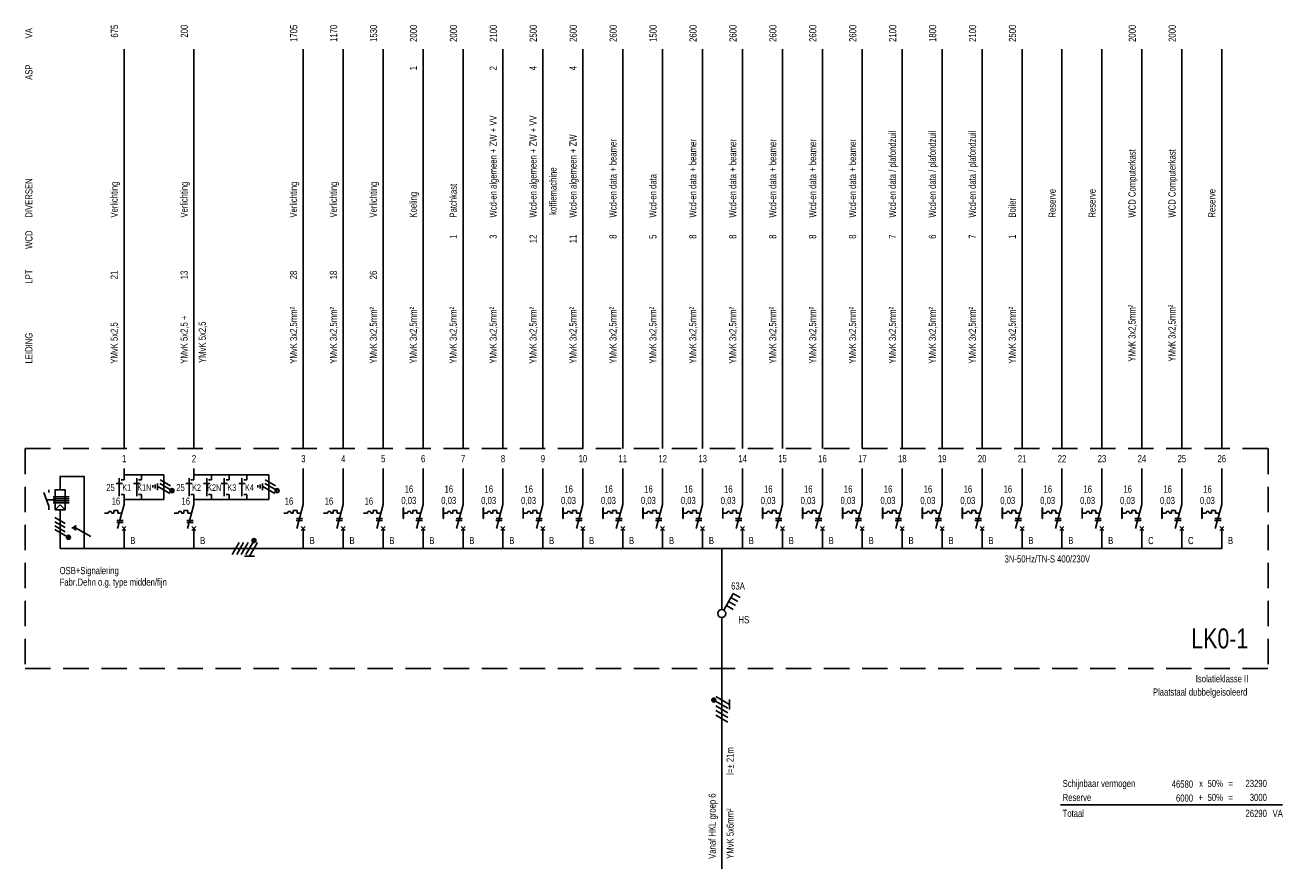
# Model space of a CAD drawing. Header units: millimetres. Extents: x -30480 to 214890, y -181324 to 108676.
# Tile 32 of 48: x 7973 to 39471, y -27609 to -6490. Entities that reach past the tile are written whole.
import ezdxf
from ezdxf.enums import TextEntityAlignment as Align

# ---------------------------------------------------------------- set-up
doc = ezdxf.new("R2010")
doc.units = ezdxf.units.MM
doc.header["$LTSCALE"] = 100
doc.linetypes.add('DASHED', pattern=[19.05, 12.7, -6.35])
doc.linetypes.add('HIDDEN', pattern=[9.525, 6.35, -3.175])
doc.layers.add('EL$1--_', color=3, linetype='Continuous')
doc.layers.add('ET------_SCHAKEL', color=7, linetype='Continuous')
doc.styles.add('SMAL', font='B-GBP.SHX', dxfattribs={"width": 0.8})

# ---------------------------------------------------------------- blocks, each defined once
blk = doc.blocks.new('STELSEL')
at = {"color": 7, "style": 'SMAL', "width": 0.8}
blk.add_attdef('STELSEL', text='', height=180, dxfattribs=at).set_placement((0, -350), align=Align.RIGHT)
blk = doc.blocks.new('KASTTYPE')
at = {"color": 4, "style": 'SMAL', "width": 0.8}
blk.add_attdef('KAST', text='', height=500, dxfattribs=at).set_placement((-500, 500), align=Align.RIGHT)
at = {"color": 7, "style": 'SMAL', "width": 0.8}
blk.add_attdef('TYPE', text='', height=180, dxfattribs=at).set_placement((-500, -350), align=Align.RIGHT)
blk = doc.blocks.new('ES-IS001')
at = {"color": 7, "linetype": 'Continuous', "style": 'SMAL', "width": 0.8}
for s, p in [('VA', (0, 10270)), ('ASP', (0, 9232)), ('DIVERSEN', (0, 5782)), ('WCD', (0, 5000)), ('LPT', (0, 4132)), ('LEIDING', (0, 2132))]:
    blk.add_text(s, height=180, rotation=90, dxfattribs=at).set_placement(p, align=Align.TOP_LEFT)
blk = doc.blocks.new('ES-IS000')
blk.add_line((0, 0), (0, 10000))
at = {"color": 7, "style": 'SMAL', "width": 0.8}
for tag, p in [('VA', (-150, 10610)), ('ASP', (-155, 9577)), ('WCD', (-155, 5358)), ('LPT', (-155, 4453))]:
    blk.add_attdef(tag, text='', height=180, rotation=90, dxfattribs=at).set_placement(p, align=Align.RIGHT)
for tag, p in [('DIVERSEN', (-155, 5783)), ('DIVERSEN', (343, 5799)), ('LEIDING', (-155, 2127)), ('LEIDING', (300, 2145))]:
    blk.add_attdef(tag, p, '', height=180, rotation=90, dxfattribs=at)
blk.add_attdef('GR', text='', height=180, dxfattribs=at).set_placement((2, -342), align=Align.MIDDLE)
blk = doc.blocks.new('ES-IT041')
for p, q in [((288, 500), (50, 87)), ((461, 400), (288, 500)), ((116, 202), (289, 102)), ((173, 301), (346, 201))]:
    blk.add_line(p, q)
blk.add_lwpolyline([(231, 400), (404, 300)])
blk.add_circle((0, 0), 100)
at = {"layer": 'ET------_SCHAKEL', "style": 'SMAL', "width": 0.8}
blk.add_attdef('SL', text='', height=180, dxfattribs=at).set_placement((407, 600), align=Align.CENTER)
blk = doc.blocks.new('ES-IS118')
blk.add_line((0, -5000), (0, 0))
at = {"color": 7, "style": 'SMAL', "width": 0.8}
for tag, p in [('LEIDING', (-150, -4750)), ('VANAF', (300, -4750))]:
    blk.add_attdef(tag, p, '', height=180, rotation=90, dxfattribs=at)
blk = doc.blocks.new('ES-ITG09')
for p, q in [((-318, -150), (-144, 150)), ((-202, -150), (-29, 150)), ((-87, -150), (87, 150)), ((29, -150), (206, 157)), ((121, -190), (318, 150)), ((281, 200), (181, 200)), ((277, 220), (185, 220)), ((277, 180), (185, 180)), ((261, 240), (201, 240)), ((261, 160), (201, 160)), ((-4, -190), (246, -190))]:
    blk.add_line(p, q)
blk.add_circle((231, 200), 50)
blk = doc.blocks.new('ES-IS107')
for p, q in [((0, 2000), (0, 1100)), ((0, 1100), (-161, 500)), ((-50, 450), (50, 550)), ((-50, 550), (50, 450)), ((0, 500), (0, 0))]:
    blk.add_line(p, q)
at = {"color": 7}
for p, q in [((-254, 950), (-154, 950)), ((-254, 889), (-254, 950)), ((-154, 950), (-154, 889)), ((-392, 888), (-490, 888)), ((-307, 888), (-255, 888)), ((-178, 704), (-17, 704)), ((-172, 754), (-17, 754)), ((-154, 889), (-57, 889))]:
    blk.add_line(p, q, dxfattribs=at)
blk.add_arc((-349, 888), 43.4, 0, 180, dxfattribs=at)
at = {"color": 7, "style": 'SMAL', "width": 0.8}
blk.add_attdef('IN', text='', height=180, dxfattribs=at).set_placement((-358, 1187), align=Align.MIDDLE)
blk = doc.blocks.new('ES-IS106')
for p, q in [((0, 2000), (0, 1100)), ((-497, 888), (-497, 1021)), ((-497, 1021), (-490, 1021)), ((-494, 1021), (-494, 754)), ((-490, 888), (-490, 1021)), ((0, 1100), (-161, 500)), ((-497, 754), (-497, 888)), ((-497, 754), (-490, 754)), ((-490, 754), (-490, 888)), ((-50, 450), (50, 550)), ((-50, 550), (50, 450)), ((0, 500), (0, 0))]:
    blk.add_line(p, q)
at = {"color": 7}
for p, q in [((-254, 950), (-154, 950)), ((-254, 889), (-254, 950)), ((-154, 950), (-154, 889)), ((-392, 888), (-490, 888)), ((-307, 888), (-255, 888)), ((-178, 704), (-17, 704)), ((-172, 754), (-17, 754)), ((-154, 889), (-57, 889))]:
    blk.add_line(p, q, dxfattribs=at)
blk.add_arc((-349, 888), 43.4, 0, 180, dxfattribs=at)
at = {"color": 7, "style": 'SMAL', "width": 0.8}
for tag, p in [('IN', (-355, 1488)), ('ID', (-358, 1187))]:
    blk.add_attdef(tag, text='', height=180, dxfattribs=at).set_placement(p, align=Align.MIDDLE)

msp = doc.modelspace()

# ---------------------------------------------------------------- linework, layer by layer
at = {"layer": 'EL$1--_', "color": 10, "linetype": 'HIDDEN'}
for p, q in [((7977, -17091), (39106, -17091)), ((7977, -17091), (7977, -22591)), ((39106, -17091), (39106, -22591)), ((7977, -22591), (39106, -22591))]:
    msp.add_line(p, q, dxfattribs=at)
at = {"layer": 'EL$1--_', "color": 3}
for p, q in [((10449, -17591), (10449, -17871)), ((12199, -17591), (12199, -17871)), ((10890, -17748), (10890, -17871)), ((12640, -17748), (12640, -17871)), ((13080, -17748), (13080, -17871)), ((13521, -17748), (13521, -17871)), ((10449, -18237), (10449, -18491)), ((10890, -18237), (10890, -18360)), ((12199, -18237), (12199, -18491)), ((12640, -18237), (12640, -18360)), ((13080, -18237), (13080, -18360)), ((13521, -18237), (13521, -18360)), ((10449, -18491), (10288, -19091)), ((12199, -18491), (12038, -19091)), ((10399, -19141), (10499, -19041)), ((10399, -19041), (10499, -19141)), ((10449, -19091), (10449, -19591)), ((12149, -19141), (12249, -19041)), ((12149, -19041), (12249, -19141)), ((12199, -19091), (12199, -19591))]:
    msp.add_line(p, q, dxfattribs=at)
at = {"layer": 'EL$1--_', "color": 7}
for p, q in [((11354, -17872), (11614, -18022)), ((13986, -17872), (14245, -18022)), ((10249, -17967), (10410, -17967)), ((10690, -17967), (10851, -17967)), ((11169, -18005), (11169, -18065)), ((11230, -17992), (11230, -18092)), ((11289, -17966), (11289, -18131)), ((11294, -18039), (11597, -18214)), ((11347, -17966), (11650, -18141)), ((11999, -17967), (12160, -17967)), ((12440, -17967), (12601, -17967)), ((12881, -17967), (13042, -17967)), ((13321, -17967), (13482, -17967)), ((13800, -18005), (13800, -18065)), ((13861, -17992), (13861, -18092)), ((13921, -17966), (13921, -18131)), ((13925, -18039), (14229, -18214)), ((13979, -17966), (14282, -18141)), ((8719, -18817), (8979, -18967)), ((10056, -18703), (9958, -18703)), ((10142, -18703), (10194, -18703)), ((10194, -18702), (10194, -18641)), ((10194, -18641), (10294, -18641)), ((10270, -18887), (10431, -18887)), ((10294, -18641), (10294, -18702)), ((10294, -18702), (10392, -18702)), ((11806, -18703), (11708, -18703)), ((11892, -18703), (11944, -18703)), ((11944, -18702), (11944, -18641)), ((11944, -18641), (12044, -18641)), ((12020, -18887), (12181, -18887)), ((12044, -18641), (12044, -18702)), ((12044, -18702), (12142, -18702)), ((8719, -18919), (8979, -19069)), ((8719, -19021), (8979, -19171)), ((8719, -19119), (9015, -19291)), ((9236, -19072), (9615, -19291)), ((10270, -18937), (10431, -18937)), ((12020, -18937), (12181, -18937))]:
    msp.add_line(p, q, dxfattribs=at)
at = {"layer": 'EL$1--_', "color": 0}
for p, q in [((8567, -18535), (8438, -18189)), ((8567, -18120), (8567, -18189)), ((8567, -18620), (8567, -18535))]:
    msp.add_line(p, q, dxfattribs=at)
at = {"layer": 'EL$1--_'}
for points in [[(8849, -18120), (8849, -17786), (9449, -17786), (9449, -19591)], [(8674, -18296), (9074, -18296)], [(8674, -18346), (9074, -18346)], [(8674, -18396), (9074, -18396)], [(8674, -18446), (9074, -18446)], [(8974, -18620), (8849, -18501), (8724, -18620)], [(8849, -19591), (8849, -18620)], [(9160, -19053), (9160, -19091)], [(9198, -19028), (9198, -19116)], [(9236, -19003), (9236, -19141)], [(25419, -21118), (25419, -19591)], [(25419, -21986), (25419, -21318)], [(25419, -22609), (25419, -21986)]]:
    msp.add_lwpolyline(points, dxfattribs=at)
at = {"layer": 'EL$1--_', "color": 3}
for points in [[(10329, -18277), (10329, -17831)], [(10449, -17871), (10374, -17871)], [(11449, -17748), (10449, -17748)], [(10770, -18277), (10770, -17831)], [(10890, -17871), (10815, -17871)], [(11449, -17748), (11449, -18360)], [(12079, -18277), (12079, -17831)], [(12199, -17871), (12124, -17871)], [(14080, -17748), (12199, -17748)], [(12520, -18277), (12520, -17831)], [(12640, -17871), (12565, -17871)], [(12961, -18277), (12961, -17831)], [(13080, -17871), (13005, -17871)], [(13402, -18277), (13402, -17831)], [(13521, -17871), (13446, -17871)], [(14080, -17748), (14080, -18360)], [(10449, -18237), (10374, -18237)], [(10890, -18237), (10815, -18237)], [(12199, -18237), (12124, -18237)], [(12640, -18237), (12565, -18237)], [(13080, -18237), (13005, -18237)], [(13521, -18237), (13446, -18237)], [(11449, -18360), (10449, -18360)], [(14080, -18360), (12199, -18360)]]:
    msp.add_lwpolyline(points, dxfattribs=at)
at = {"layer": 'EL$1--_'}
msp.add_lwpolyline([(8724, -18620), (8974, -18620), (8974, -18120), (8724, -18120)], close=True, dxfattribs=at)
at = {"layer": 'EL$1--_', "linetype": 'DASHED'}
msp.add_lwpolyline([(8724, -18370), (8505, -18370)], dxfattribs=at)
at = {"layer": 'EL$1--_', "color": 5}
msp.add_lwpolyline([(37939, -19591), (8849, -19591)], dxfattribs=at)
at = {"layer": 'EL$1--_', "color": 7}
msp.add_lwpolyline([(33899, -26010), (39466, -26010)], dxfattribs=at)
for centre, radius in [((11650, -18141), 50), ((11650, -18141), 40), ((11650, -18141), 30), ((14282, -18141), 50), ((14282, -18141), 40), ((9057, -19310), 50), ((9057, -19310), 40), ((9057, -19310), 30), ((9057, -19310), 20), ((9057, -19310), 10)]:
    msp.add_circle(centre, radius, dxfattribs=at)
for centre in [(10100, -18703), (11850, -18703)]:
    msp.add_arc(centre, 43.4, 0, 180, dxfattribs=at)

# ---------------------------------------------------------------- block references
at = {"layer": 'EL$1--_'}
for name, p in [('ES-IS001', (7977, -17091)), ('ES-ITG09', (13474, -19591))]:
    msp.add_blockref(name, p, dxfattribs=at)
at = {"layer": 'EL$1--_', "color": 3}
ref = msp.add_blockref('ES-IS000', (10449, -17091), dxfattribs=at)
ref.add_attrib('GR', '1', dxfattribs={"layer": '0', "color": 7, "height": 180, "style": 'SMAL', "width": 0.8}).set_placement((10451, -17341), align=Align.MIDDLE)
ref.add_attrib('LEIDING', 'YMvK 5x2,5', (10294, -14964), dxfattribs={"layer": '0', "color": 7, "height": 180, "rotation": 90, "style": 'SMAL', "width": 0.8})
ref.add_attrib('LPT', '21', dxfattribs={"layer": '0', "color": 7, "height": 180, "rotation": 90, "style": 'SMAL', "width": 0.8}).set_placement((10294, -12637), align=Align.RIGHT)
ref.add_attrib('DIVERSEN', 'Verlichting', (10294, -11307), dxfattribs={"layer": '0', "color": 7, "height": 180, "rotation": 90, "style": 'SMAL', "width": 0.8})
ref.add_attrib('VA', '675', dxfattribs={"layer": '0', "color": 7, "height": 180, "rotation": 90, "style": 'SMAL', "width": 0.8}).set_placement((10299, -6481), align=Align.RIGHT)
ref = msp.add_blockref('ES-IS000', (12199, -17091), dxfattribs=at)
ref.add_attrib('GR', '2', dxfattribs={"layer": '0', "color": 7, "height": 180, "style": 'SMAL', "width": 0.8}).set_placement((12201, -17341), align=Align.MIDDLE)
ref.add_attrib('LEIDING', 'YMvK 5x2,5 +', (12044, -14964), dxfattribs={"layer": '0', "color": 7, "height": 180, "rotation": 90, "style": 'SMAL', "width": 0.8})
ref.add_attrib('LEIDING', 'YMvK 5x2,5', (12499, -14946), dxfattribs={"layer": '0', "color": 7, "height": 180, "rotation": 90, "style": 'SMAL', "width": 0.8})
ref.add_attrib('LPT', '13', dxfattribs={"layer": '0', "color": 7, "height": 180, "rotation": 90, "style": 'SMAL', "width": 0.8}).set_placement((12044, -12637), align=Align.RIGHT)
ref.add_attrib('DIVERSEN', 'Verlichting', (12044, -11307), dxfattribs={"layer": '0', "color": 7, "height": 180, "rotation": 90, "style": 'SMAL', "width": 0.8})
ref.add_attrib('VA', '200', dxfattribs={"layer": '0', "color": 7, "height": 180, "rotation": 90, "style": 'SMAL', "width": 0.8}).set_placement((12049, -6481), align=Align.RIGHT)
ref = msp.add_blockref('ES-IS000', (14939, -17091), dxfattribs=at)
ref.add_attrib('GR', '3', dxfattribs={"layer": '0', "color": 7, "height": 180, "style": 'SMAL', "width": 0.8}).set_placement((14941, -17341), align=Align.MIDDLE)
ref.add_attrib('LEIDING', 'YMvK 3x2,5mm²', (14784, -14964), dxfattribs={"layer": '0', "color": 7, "height": 180, "rotation": 90, "style": 'SMAL', "width": 0.8})
ref.add_attrib('LPT', '28', dxfattribs={"layer": '0', "color": 7, "height": 180, "rotation": 90, "style": 'SMAL', "width": 0.8}).set_placement((14784, -12637), align=Align.RIGHT)
ref.add_attrib('DIVERSEN', 'Verlichting', (14784, -11307), dxfattribs={"layer": '0', "color": 7, "height": 180, "rotation": 90, "style": 'SMAL', "width": 0.8})
ref.add_attrib('VA', '1705', dxfattribs={"layer": '0', "color": 7, "height": 180, "rotation": 90, "style": 'SMAL', "width": 0.8}).set_placement((14789, -6481), align=Align.RIGHT)
ref = msp.add_blockref('ES-IS000', (15939, -17091), dxfattribs=at)
ref.add_attrib('GR', '4', dxfattribs={"layer": '0', "color": 7, "height": 180, "style": 'SMAL', "width": 0.8}).set_placement((15941, -17341), align=Align.MIDDLE)
ref.add_attrib('LEIDING', 'YMvK 3x2,5mm²', (15784, -14964), dxfattribs={"layer": '0', "color": 7, "height": 180, "rotation": 90, "style": 'SMAL', "width": 0.8})
ref.add_attrib('LPT', '18', dxfattribs={"layer": '0', "color": 7, "height": 180, "rotation": 90, "style": 'SMAL', "width": 0.8}).set_placement((15784, -12637), align=Align.RIGHT)
ref.add_attrib('DIVERSEN', 'Verlichting', (15784, -11307), dxfattribs={"layer": '0', "color": 7, "height": 180, "rotation": 90, "style": 'SMAL', "width": 0.8})
ref.add_attrib('VA', '1170', dxfattribs={"layer": '0', "color": 7, "height": 180, "rotation": 90, "style": 'SMAL', "width": 0.8}).set_placement((15789, -6481), align=Align.RIGHT)
ref = msp.add_blockref('ES-IS000', (16939, -17091), dxfattribs=at)
ref.add_attrib('GR', '5', dxfattribs={"layer": '0', "color": 7, "height": 180, "style": 'SMAL', "width": 0.8}).set_placement((16941, -17341), align=Align.MIDDLE)
ref.add_attrib('LEIDING', 'YMvK 3x2,5mm²', (16784, -14964), dxfattribs={"layer": '0', "color": 7, "height": 180, "rotation": 90, "style": 'SMAL', "width": 0.8})
ref.add_attrib('LPT', '26', dxfattribs={"layer": '0', "color": 7, "height": 180, "rotation": 90, "style": 'SMAL', "width": 0.8}).set_placement((16784, -12637), align=Align.RIGHT)
ref.add_attrib('DIVERSEN', 'Verlichting', (16784, -11307), dxfattribs={"layer": '0', "color": 7, "height": 180, "rotation": 90, "style": 'SMAL', "width": 0.8})
ref.add_attrib('VA', '1530', dxfattribs={"layer": '0', "color": 7, "height": 180, "rotation": 90, "style": 'SMAL', "width": 0.8}).set_placement((16789, -6481), align=Align.RIGHT)
ref = msp.add_blockref('ES-IS000', (17939, -17091), dxfattribs=at)
ref.add_attrib('GR', '6', dxfattribs={"layer": '0', "color": 7, "height": 180, "style": 'SMAL', "width": 0.8}).set_placement((17941, -17341), align=Align.MIDDLE)
ref.add_attrib('LEIDING', 'YMvK 3x2,5mm²', (17784, -14964), dxfattribs={"layer": '0', "color": 7, "height": 180, "rotation": 90, "style": 'SMAL', "width": 0.8})
ref.add_attrib('DIVERSEN', 'Koeling', (17784, -11307), dxfattribs={"layer": '0', "color": 7, "height": 180, "rotation": 90, "style": 'SMAL', "width": 0.8})
ref.add_attrib('ASP', '1', dxfattribs={"layer": '0', "color": 7, "height": 180, "rotation": 90, "style": 'SMAL', "width": 0.8}).set_placement((17784, -7514), align=Align.RIGHT)
ref.add_attrib('VA', '2000', dxfattribs={"layer": '0', "color": 7, "height": 180, "rotation": 90, "style": 'SMAL', "width": 0.8}).set_placement((17789, -6481), align=Align.RIGHT)
ref = msp.add_blockref('ES-IS000', (18939, -17091), dxfattribs=at)
ref.add_attrib('GR', '7', dxfattribs={"layer": '0', "color": 7, "height": 180, "style": 'SMAL', "width": 0.8}).set_placement((18941, -17341), align=Align.MIDDLE)
ref.add_attrib('LEIDING', 'YMvK 3x2,5mm²', (18784, -14964), dxfattribs={"layer": '0', "color": 7, "height": 180, "rotation": 90, "style": 'SMAL', "width": 0.8})
ref.add_attrib('WCD', '1', dxfattribs={"layer": '0', "color": 7, "height": 180, "rotation": 90, "style": 'SMAL', "width": 0.8}).set_placement((18784, -11732), align=Align.RIGHT)
ref.add_attrib('DIVERSEN', 'Patchkast', (18784, -11307), dxfattribs={"layer": '0', "color": 7, "height": 180, "rotation": 90, "style": 'SMAL', "width": 0.8})
ref.add_attrib('VA', '2000', dxfattribs={"layer": '0', "color": 7, "height": 180, "rotation": 90, "style": 'SMAL', "width": 0.8}).set_placement((18789, -6481), align=Align.RIGHT)
ref = msp.add_blockref('ES-IS000', (19939, -17091), dxfattribs=at)
ref.add_attrib('GR', '8', dxfattribs={"layer": '0', "color": 7, "height": 180, "style": 'SMAL', "width": 0.8}).set_placement((19941, -17341), align=Align.MIDDLE)
ref.add_attrib('LEIDING', 'YMvK 3x2,5mm²', (19784, -14964), dxfattribs={"layer": '0', "color": 7, "height": 180, "rotation": 90, "style": 'SMAL', "width": 0.8})
ref.add_attrib('WCD', '3', dxfattribs={"layer": '0', "color": 7, "height": 180, "rotation": 90, "style": 'SMAL', "width": 0.8}).set_placement((19784, -11732), align=Align.RIGHT)
ref.add_attrib('DIVERSEN', 'Wcd-en algemeen + ZW + VV', (19784, -11307), dxfattribs={"layer": '0', "color": 7, "height": 180, "rotation": 90, "style": 'SMAL', "width": 0.8})
ref.add_attrib('ASP', '2', dxfattribs={"layer": '0', "color": 7, "height": 180, "rotation": 90, "style": 'SMAL', "width": 0.8}).set_placement((19784, -7514), align=Align.RIGHT)
ref.add_attrib('VA', '2100', dxfattribs={"layer": '0', "color": 7, "height": 180, "rotation": 90, "style": 'SMAL', "width": 0.8}).set_placement((19789, -6481), align=Align.RIGHT)
ref = msp.add_blockref('ES-IS000', (20939, -17091), dxfattribs=at)
ref.add_attrib('GR', '9', dxfattribs={"layer": '0', "color": 7, "height": 180, "style": 'SMAL', "width": 0.8}).set_placement((20941, -17341), align=Align.MIDDLE)
ref.add_attrib('LEIDING', 'YMvK 3x2,5mm²', (20784, -14964), dxfattribs={"layer": '0', "color": 7, "height": 180, "rotation": 90, "style": 'SMAL', "width": 0.8})
ref.add_attrib('WCD', '12', dxfattribs={"layer": '0', "color": 7, "height": 180, "rotation": 90, "style": 'SMAL', "width": 0.8}).set_placement((20784, -11732), align=Align.RIGHT)
ref.add_attrib('DIVERSEN', 'Wcd-en algemeen + ZW + VV', (20784, -11307), dxfattribs={"layer": '0', "color": 7, "height": 180, "rotation": 90, "style": 'SMAL', "width": 0.8})
ref.add_attrib('DIVERSEN', ' koffiemachine', (21281, -11292), dxfattribs={"layer": '0', "color": 7, "height": 180, "rotation": 90, "style": 'SMAL', "width": 0.8})
ref.add_attrib('ASP', '4', dxfattribs={"layer": '0', "color": 7, "height": 180, "rotation": 90, "style": 'SMAL', "width": 0.8}).set_placement((20784, -7514), align=Align.RIGHT)
ref.add_attrib('VA', '2500', dxfattribs={"layer": '0', "color": 7, "height": 180, "rotation": 90, "style": 'SMAL', "width": 0.8}).set_placement((20789, -6481), align=Align.RIGHT)
ref = msp.add_blockref('ES-IS000', (21939, -17091), dxfattribs=at)
ref.add_attrib('GR', '10', dxfattribs={"layer": '0', "color": 7, "height": 180, "style": 'SMAL', "width": 0.8}).set_placement((21941, -17341), align=Align.MIDDLE)
ref.add_attrib('LEIDING', 'YMvK 3x2,5mm²', (21784, -14964), dxfattribs={"layer": '0', "color": 7, "height": 180, "rotation": 90, "style": 'SMAL', "width": 0.8})
ref.add_attrib('WCD', '11', dxfattribs={"layer": '0', "color": 7, "height": 180, "rotation": 90, "style": 'SMAL', "width": 0.8}).set_placement((21784, -11732), align=Align.RIGHT)
ref.add_attrib('DIVERSEN', 'Wcd-en algemeen + ZW', (21784, -11307), dxfattribs={"layer": '0', "color": 7, "height": 180, "rotation": 90, "style": 'SMAL', "width": 0.8})
ref.add_attrib('ASP', '4', dxfattribs={"layer": '0', "color": 7, "height": 180, "rotation": 90, "style": 'SMAL', "width": 0.8}).set_placement((21784, -7514), align=Align.RIGHT)
ref.add_attrib('VA', '2600', dxfattribs={"layer": '0', "color": 7, "height": 180, "rotation": 90, "style": 'SMAL', "width": 0.8}).set_placement((21789, -6481), align=Align.RIGHT)
ref = msp.add_blockref('ES-IS000', (22939, -17091), dxfattribs=at)
ref.add_attrib('GR', '11', dxfattribs={"layer": '0', "color": 7, "height": 180, "style": 'SMAL', "width": 0.8}).set_placement((22941, -17341), align=Align.MIDDLE)
ref.add_attrib('LEIDING', 'YMvK 3x2,5mm²', (22784, -14964), dxfattribs={"layer": '0', "color": 7, "height": 180, "rotation": 90, "style": 'SMAL', "width": 0.8})
ref.add_attrib('WCD', '8', dxfattribs={"layer": '0', "color": 7, "height": 180, "rotation": 90, "style": 'SMAL', "width": 0.8}).set_placement((22784, -11732), align=Align.RIGHT)
ref.add_attrib('DIVERSEN', 'Wcd-en data + beamer', (22784, -11307), dxfattribs={"layer": '0', "color": 7, "height": 180, "rotation": 90, "style": 'SMAL', "width": 0.8})
ref.add_attrib('VA', '2600', dxfattribs={"layer": '0', "color": 7, "height": 180, "rotation": 90, "style": 'SMAL', "width": 0.8}).set_placement((22789, -6481), align=Align.RIGHT)
ref = msp.add_blockref('ES-IS000', (23939, -17091), dxfattribs=at)
ref.add_attrib('GR', '12', dxfattribs={"layer": '0', "color": 7, "height": 180, "style": 'SMAL', "width": 0.8}).set_placement((23941, -17341), align=Align.MIDDLE)
ref.add_attrib('LEIDING', 'YMvK 3x2,5mm²', (23784, -14964), dxfattribs={"layer": '0', "color": 7, "height": 180, "rotation": 90, "style": 'SMAL', "width": 0.8})
ref.add_attrib('WCD', '5', dxfattribs={"layer": '0', "color": 7, "height": 180, "rotation": 90, "style": 'SMAL', "width": 0.8}).set_placement((23784, -11732), align=Align.RIGHT)
ref.add_attrib('DIVERSEN', 'Wcd-en data', (23784, -11307), dxfattribs={"layer": '0', "color": 7, "height": 180, "rotation": 90, "style": 'SMAL', "width": 0.8})
ref.add_attrib('VA', '1500', dxfattribs={"layer": '0', "color": 7, "height": 180, "rotation": 90, "style": 'SMAL', "width": 0.8}).set_placement((23789, -6481), align=Align.RIGHT)
ref = msp.add_blockref('ES-IS000', (24939, -17091), dxfattribs=at)
ref.add_attrib('GR', '13', dxfattribs={"layer": '0', "color": 7, "height": 180, "style": 'SMAL', "width": 0.8}).set_placement((24941, -17341), align=Align.MIDDLE)
ref.add_attrib('LEIDING', 'YMvK 3x2,5mm²', (24784, -14964), dxfattribs={"layer": '0', "color": 7, "height": 180, "rotation": 90, "style": 'SMAL', "width": 0.8})
ref.add_attrib('WCD', '8', dxfattribs={"layer": '0', "color": 7, "height": 180, "rotation": 90, "style": 'SMAL', "width": 0.8}).set_placement((24784, -11732), align=Align.RIGHT)
ref.add_attrib('DIVERSEN', 'Wcd-en data + beamer', (24784, -11307), dxfattribs={"layer": '0', "color": 7, "height": 180, "rotation": 90, "style": 'SMAL', "width": 0.8})
ref.add_attrib('VA', '2600', dxfattribs={"layer": '0', "color": 7, "height": 180, "rotation": 90, "style": 'SMAL', "width": 0.8}).set_placement((24789, -6481), align=Align.RIGHT)
ref = msp.add_blockref('ES-IS000', (25939, -17091), dxfattribs=at)
ref.add_attrib('GR', '14', dxfattribs={"layer": '0', "color": 7, "height": 180, "style": 'SMAL', "width": 0.8}).set_placement((25941, -17341), align=Align.MIDDLE)
ref.add_attrib('LEIDING', 'YMvK 3x2,5mm²', (25784, -14964), dxfattribs={"layer": '0', "color": 7, "height": 180, "rotation": 90, "style": 'SMAL', "width": 0.8})
ref.add_attrib('WCD', '8', dxfattribs={"layer": '0', "color": 7, "height": 180, "rotation": 90, "style": 'SMAL', "width": 0.8}).set_placement((25784, -11732), align=Align.RIGHT)
ref.add_attrib('DIVERSEN', 'Wcd-en data + beamer', (25784, -11307), dxfattribs={"layer": '0', "color": 7, "height": 180, "rotation": 90, "style": 'SMAL', "width": 0.8})
ref.add_attrib('VA', '2600', dxfattribs={"layer": '0', "color": 7, "height": 180, "rotation": 90, "style": 'SMAL', "width": 0.8}).set_placement((25789, -6481), align=Align.RIGHT)
ref = msp.add_blockref('ES-IS000', (26939, -17091), dxfattribs=at)
ref.add_attrib('GR', '15', dxfattribs={"layer": '0', "color": 7, "height": 180, "style": 'SMAL', "width": 0.8}).set_placement((26941, -17341), align=Align.MIDDLE)
ref.add_attrib('LEIDING', 'YMvK 3x2,5mm²', (26784, -14964), dxfattribs={"layer": '0', "color": 7, "height": 180, "rotation": 90, "style": 'SMAL', "width": 0.8})
ref.add_attrib('WCD', '8', dxfattribs={"layer": '0', "color": 7, "height": 180, "rotation": 90, "style": 'SMAL', "width": 0.8}).set_placement((26784, -11732), align=Align.RIGHT)
ref.add_attrib('DIVERSEN', 'Wcd-en data + beamer', (26784, -11307), dxfattribs={"layer": '0', "color": 7, "height": 180, "rotation": 90, "style": 'SMAL', "width": 0.8})
ref.add_attrib('VA', '2600', dxfattribs={"layer": '0', "color": 7, "height": 180, "rotation": 90, "style": 'SMAL', "width": 0.8}).set_placement((26789, -6481), align=Align.RIGHT)
ref = msp.add_blockref('ES-IS000', (27939, -17091), dxfattribs=at)
ref.add_attrib('GR', '16', dxfattribs={"layer": '0', "color": 7, "height": 180, "style": 'SMAL', "width": 0.8}).set_placement((27941, -17341), align=Align.MIDDLE)
ref.add_attrib('LEIDING', 'YMvK 3x2,5mm²', (27784, -14964), dxfattribs={"layer": '0', "color": 7, "height": 180, "rotation": 90, "style": 'SMAL', "width": 0.8})
ref.add_attrib('WCD', '8', dxfattribs={"layer": '0', "color": 7, "height": 180, "rotation": 90, "style": 'SMAL', "width": 0.8}).set_placement((27784, -11732), align=Align.RIGHT)
ref.add_attrib('DIVERSEN', 'Wcd-en data + beamer', (27784, -11307), dxfattribs={"layer": '0', "color": 7, "height": 180, "rotation": 90, "style": 'SMAL', "width": 0.8})
ref.add_attrib('VA', '2600', dxfattribs={"layer": '0', "color": 7, "height": 180, "rotation": 90, "style": 'SMAL', "width": 0.8}).set_placement((27789, -6481), align=Align.RIGHT)
ref = msp.add_blockref('ES-IS000', (28939, -17091), dxfattribs=at)
ref.add_attrib('GR', '17', dxfattribs={"layer": '0', "color": 7, "height": 180, "style": 'SMAL', "width": 0.8}).set_placement((28941, -17341), align=Align.MIDDLE)
ref.add_attrib('LEIDING', 'YMvK 3x2,5mm²', (28784, -14964), dxfattribs={"layer": '0', "color": 7, "height": 180, "rotation": 90, "style": 'SMAL', "width": 0.8})
ref.add_attrib('WCD', '8', dxfattribs={"layer": '0', "color": 7, "height": 180, "rotation": 90, "style": 'SMAL', "width": 0.8}).set_placement((28784, -11732), align=Align.RIGHT)
ref.add_attrib('DIVERSEN', 'Wcd-en data + beamer', (28784, -11307), dxfattribs={"layer": '0', "color": 7, "height": 180, "rotation": 90, "style": 'SMAL', "width": 0.8})
ref.add_attrib('VA', '2600', dxfattribs={"layer": '0', "color": 7, "height": 180, "rotation": 90, "style": 'SMAL', "width": 0.8}).set_placement((28789, -6481), align=Align.RIGHT)
ref = msp.add_blockref('ES-IS000', (29939, -17091), dxfattribs=at)
ref.add_attrib('GR', '18', dxfattribs={"layer": '0', "color": 7, "height": 180, "style": 'SMAL', "width": 0.8}).set_placement((29941, -17341), align=Align.MIDDLE)
ref.add_attrib('LEIDING', 'YMvK 3x2,5mm²', (29784, -14964), dxfattribs={"layer": '0', "color": 7, "height": 180, "rotation": 90, "style": 'SMAL', "width": 0.8})
ref.add_attrib('WCD', '7', dxfattribs={"layer": '0', "color": 7, "height": 180, "rotation": 90, "style": 'SMAL', "width": 0.8}).set_placement((29784, -11732), align=Align.RIGHT)
ref.add_attrib('DIVERSEN', 'Wcd-en data / plafondzuil', (29784, -11307), dxfattribs={"layer": '0', "color": 7, "height": 180, "rotation": 90, "style": 'SMAL', "width": 0.8})
ref.add_attrib('VA', '2100', dxfattribs={"layer": '0', "color": 7, "height": 180, "rotation": 90, "style": 'SMAL', "width": 0.8}).set_placement((29789, -6481), align=Align.RIGHT)
ref = msp.add_blockref('ES-IS000', (30939, -17091), dxfattribs=at)
ref.add_attrib('GR', '19', dxfattribs={"layer": '0', "color": 7, "height": 180, "style": 'SMAL', "width": 0.8}).set_placement((30941, -17341), align=Align.MIDDLE)
ref.add_attrib('LEIDING', 'YMvK 3x2,5mm²', (30784, -14964), dxfattribs={"layer": '0', "color": 7, "height": 180, "rotation": 90, "style": 'SMAL', "width": 0.8})
ref.add_attrib('WCD', '6', dxfattribs={"layer": '0', "color": 7, "height": 180, "rotation": 90, "style": 'SMAL', "width": 0.8}).set_placement((30784, -11732), align=Align.RIGHT)
ref.add_attrib('DIVERSEN', 'Wcd-en data / plafondzuil', (30784, -11307), dxfattribs={"layer": '0', "color": 7, "height": 180, "rotation": 90, "style": 'SMAL', "width": 0.8})
ref.add_attrib('VA', '1800', dxfattribs={"layer": '0', "color": 7, "height": 180, "rotation": 90, "style": 'SMAL', "width": 0.8}).set_placement((30789, -6481), align=Align.RIGHT)
ref = msp.add_blockref('ES-IS000', (31939, -17091), dxfattribs=at)
ref.add_attrib('GR', '20', dxfattribs={"layer": '0', "color": 7, "height": 180, "style": 'SMAL', "width": 0.8}).set_placement((31941, -17341), align=Align.MIDDLE)
ref.add_attrib('LEIDING', 'YMvK 3x2,5mm²', (31784, -14964), dxfattribs={"layer": '0', "color": 7, "height": 180, "rotation": 90, "style": 'SMAL', "width": 0.8})
ref.add_attrib('WCD', '7', dxfattribs={"layer": '0', "color": 7, "height": 180, "rotation": 90, "style": 'SMAL', "width": 0.8}).set_placement((31784, -11732), align=Align.RIGHT)
ref.add_attrib('DIVERSEN', 'Wcd-en data / plafondzuil', (31784, -11307), dxfattribs={"layer": '0', "color": 7, "height": 180, "rotation": 90, "style": 'SMAL', "width": 0.8})
ref.add_attrib('VA', '2100', dxfattribs={"layer": '0', "color": 7, "height": 180, "rotation": 90, "style": 'SMAL', "width": 0.8}).set_placement((31789, -6481), align=Align.RIGHT)
ref = msp.add_blockref('ES-IS000', (32939, -17091), dxfattribs=at)
ref.add_attrib('GR', '21', dxfattribs={"layer": '0', "color": 7, "height": 180, "style": 'SMAL', "width": 0.8}).set_placement((32941, -17341), align=Align.MIDDLE)
ref.add_attrib('LEIDING', 'YMvK 3x2,5mm²', (32784, -14964), dxfattribs={"layer": '0', "color": 7, "height": 180, "rotation": 90, "style": 'SMAL', "width": 0.8})
ref.add_attrib('WCD', '1', dxfattribs={"layer": '0', "color": 7, "height": 180, "rotation": 90, "style": 'SMAL', "width": 0.8}).set_placement((32784, -11732), align=Align.RIGHT)
ref.add_attrib('DIVERSEN', 'Boiler', (32784, -11307), dxfattribs={"layer": '0', "color": 7, "height": 180, "rotation": 90, "style": 'SMAL', "width": 0.8})
ref.add_attrib('VA', '2500', dxfattribs={"layer": '0', "color": 7, "height": 180, "rotation": 90, "style": 'SMAL', "width": 0.8}).set_placement((32789, -6481), align=Align.RIGHT)
ref = msp.add_blockref('ES-IS000', (35939, -17091), dxfattribs=at)
ref.add_attrib('GR', '24', dxfattribs={"layer": '0', "color": 7, "height": 180, "style": 'SMAL', "width": 0.8}).set_placement((35941, -17341), align=Align.MIDDLE)
ref.add_attrib('LEIDING', ' YMvK 3x2,5mm²', (35784, -14964), dxfattribs={"layer": '0', "color": 7, "height": 180, "rotation": 90, "style": 'SMAL', "width": 0.8})
ref.add_attrib('DIVERSEN', 'WCD Computerkast', (35784, -11307), dxfattribs={"layer": '0', "color": 7, "height": 180, "rotation": 90, "style": 'SMAL', "width": 0.8})
ref.add_attrib('VA', ' 2000', dxfattribs={"layer": '0', "color": 7, "height": 180, "rotation": 90, "style": 'SMAL', "width": 0.8}).set_placement((35789, -6481), align=Align.RIGHT)
ref = msp.add_blockref('ES-IS000', (36939, -17091), dxfattribs=at)
ref.add_attrib('GR', '25', dxfattribs={"layer": '0', "color": 7, "height": 180, "style": 'SMAL', "width": 0.8}).set_placement((36941, -17341), align=Align.MIDDLE)
ref.add_attrib('LEIDING', ' YMvK 3x2,5mm²', (36784, -14964), dxfattribs={"layer": '0', "color": 7, "height": 180, "rotation": 90, "style": 'SMAL', "width": 0.8})
ref.add_attrib('DIVERSEN', 'WCD Computerkast', (36784, -11307), dxfattribs={"layer": '0', "color": 7, "height": 180, "rotation": 90, "style": 'SMAL', "width": 0.8})
ref.add_attrib('VA', ' 2000', dxfattribs={"layer": '0', "color": 7, "height": 180, "rotation": 90, "style": 'SMAL', "width": 0.8}).set_placement((36789, -6481), align=Align.RIGHT)
ref = msp.add_blockref('ES-IS000', (33939, -17091), dxfattribs=at)
ref.add_attrib('GR', '22', dxfattribs={"layer": '0', "color": 7, "height": 180, "style": 'SMAL', "width": 0.8}).set_placement((33941, -17341), align=Align.MIDDLE)
ref.add_attrib('DIVERSEN', 'Reserve', (33784, -11307), dxfattribs={"layer": '0', "color": 7, "height": 180, "rotation": 90, "style": 'SMAL', "width": 0.8})
ref = msp.add_blockref('ES-IS000', (34939, -17091), dxfattribs=at)
ref.add_attrib('GR', '23', dxfattribs={"layer": '0', "color": 7, "height": 180, "style": 'SMAL', "width": 0.8}).set_placement((34941, -17341), align=Align.MIDDLE)
ref.add_attrib('DIVERSEN', 'Reserve', (34784, -11307), dxfattribs={"layer": '0', "color": 7, "height": 180, "rotation": 90, "style": 'SMAL', "width": 0.8})
ref = msp.add_blockref('ES-IS000', (37939, -17091), dxfattribs=at)
ref.add_attrib('GR', '26', dxfattribs={"layer": '0', "color": 7, "height": 180, "style": 'SMAL', "width": 0.8}).set_placement((37941, -17341), align=Align.MIDDLE)
ref.add_attrib('DIVERSEN', 'Reserve', (37784, -11307), dxfattribs={"layer": '0', "color": 7, "height": 180, "rotation": 90, "style": 'SMAL', "width": 0.8})
at = {"layer": 'EL$1--_', "color": 7}
for p in [(14939, -19591), (15939, -19591), (16939, -19591)]:
    msp.add_blockref('ES-IS107', p, dxfattribs=at).add_auto_attribs({'IN': '16'})
at = {"layer": 'EL$1--_'}
for name, p, values in [('ES-IS106', (17939, -19591), {'IN': '16', 'ID': '0,03'}), ('ES-IS106', (18939, -19591), {'IN': '16', 'ID': '0,03'}), ('ES-IS106', (19939, -19591), {'IN': '16', 'ID': '0,03'}), ('ES-IS106', (20939, -19591), {'IN': '16', 'ID': '0,03'}), ('ES-IS106', (21939, -19591), {'IN': '16', 'ID': '0,03'}), ('ES-IS106', (22939, -19591), {'IN': '16', 'ID': '0,03'}), ('ES-IS106', (23939, -19591), {'IN': '16', 'ID': '0,03'}), ('ES-IS106', (24939, -19591), {'IN': '16', 'ID': '0,03'}), ('ES-IS106', (25939, -19591), {'IN': '16', 'ID': '0,03'}), ('ES-IS106', (26939, -19591), {'IN': '16', 'ID': '0,03'}), ('ES-IS106', (27939, -19591), {'IN': '16', 'ID': '0,03'}), ('ES-IS106', (28939, -19591), {'IN': '16', 'ID': '0,03'}), ('ES-IS106', (29939, -19591), {'IN': '16', 'ID': '0,03'}), ('ES-IS106', (30939, -19591), {'IN': '16', 'ID': '0,03'}), ('ES-IS106', (31939, -19591), {'IN': '16', 'ID': '0,03'}), ('ES-IS106', (32939, -19591), {'IN': '16', 'ID': '0,03'}), ('ES-IS106', (33939, -19591), {'IN': '16', 'ID': '0,03'}), ('ES-IS106', (34939, -19591), {'IN': '16', 'ID': '0,03'}), ('ES-IS106', (35939, -19591), {'IN': '16', 'ID': '0,03'}), ('ES-IS106', (36939, -19591), {'IN': '16', 'ID': '0,03'}), ('ES-IS106', (37939, -19591), {'IN': '16', 'ID': '0,03'}), ('STELSEL', (34643, -19591), {'STELSEL': '3N-50Hz/TN-S 400/230V'}), ('ES-IT041', (25419, -21218), {'SL': '63A'}), ('KASTTYPE', (39106, -22591), {'KAST': 'LK0-1', 'TYPE': 'Isolatieklasse II'}), ('ES-IS118', (25419, -22609), {'LEIDING': 'Vanaf HKL groep 6', 'VANAF': 'YMvK 5x6mm²'}), ('STELSEL', (38582, -22924), {'STELSEL': 'Plaatstaal dubbelgeisoleerd'})]:
    msp.add_blockref(name, p, dxfattribs=at).add_auto_attribs(values)
at = {"layer": 'EL$1--_', "rotation": 90}
msp.add_blockref('ES-ITG09', (25419, -23617), dxfattribs=at)

# ---------------------------------------------------------------- texts
at = {"layer": 'EL$1--_', "style": 'SMAL', "width": 0.8}
for s, height, p in [('B', 180, (10606, -19481)), ('B', 180, (12356, -19481)), ('B', 180, (15096, -19481)), ('B', 180, (16096, -19481)), ('B', 180, (17096, -19481)), ('B', 180, (18096, -19481)), ('B', 180, (19096, -19481)), ('B', 180, (20096, -19481)), ('B', 180, (21096, -19481)), ('B', 180, (22096, -19481)), ('B', 180, (23096, -19481)), ('B', 180, (24096, -19481)), ('B', 180, (25096, -19481)), ('B', 180, (26096, -19481)), ('B', 180, (27096, -19481)), ('B', 180, (28096, -19481)), ('B', 180, (29096, -19481)), ('B', 180, (30096, -19481)), ('B', 180, (31096, -19481)), ('B', 180, (32096, -19481)), ('B', 180, (33096, -19481)), ('B', 180, (34096, -19481)), ('B', 180, (35096, -19481)), ('C', 180, (36096, -19481)), ('C', 180, (37096, -19481)), ('B', 180, (38096, -19481)), ('OSB+Signalering', 180, (8836, -20233)), ('Fabr.Dehn o.g. type midden/fijn', 180, (8836, -20522)), ('HS', 185.1, (25833, -21464)), ('Schijnbaar vermogen', 180, (33955, -25562)), ('Reserve', 180, (33955, -25912)), ('Totaal', 180, (33955, -26312))]:
    msp.add_text(s, height=height, dxfattribs=at).set_placement(p)
at = {"layer": 'EL$1--_', "color": 7, "style": 'SMAL', "width": 0.8}
msp.add_text('l=± 21m', height=180, rotation=90, dxfattribs=at).set_placement((25719, -25253))
at = {"layer": 'EL$1--_', "style": 'SMAL', "width": 0.8}
for s, p in [('46580', (37223, -25578)), ('x', (37471, -25562)), ('50%%%', (37971, -25562)), ('=', (38221, -25562)), ('23290', (39071, -25562)), ('6000', (37223, -25928)), ('+', (37471, -25912)), ('50%%%', (37971, -25912)), ('=', (38221, -25912)), ('3000', (39071, -25912)), ('26290', (39071, -26312)), ('VA', (39471, -26312))]:
    msp.add_text(s, height=180, dxfattribs=at).set_placement(p, align=Align.RIGHT)
at = {"layer": 'EL$1--_', "color": 7, "style": 'SMAL'}
for tag, height, width, p in [('25', 180, 0.8, (10111, -18064)), ('25', 180, 0.8, (11864, -18064)), ('K1', 165, 0.65, (10517, -18064)), ('K1N', 165, 0.65, (10958, -18064)), ('K2', 165, 0.65, (12267, -18064)), ('K2N', 165, 0.65, (12708, -18064)), ('K3', 165, 0.65, (13149, -18064)), ('K4', 165, 0.65, (13590, -18064)), ('16', 180, 0.8, (10246, -18404)), ('16', 180, 0.8, (11996, -18404))]:
    msp.add_attdef(tag, text='-', height=height, dxfattribs=dict(at, width=width)).set_placement(p, align=Align.MIDDLE)

doc.saveas('drawing.dxf')
